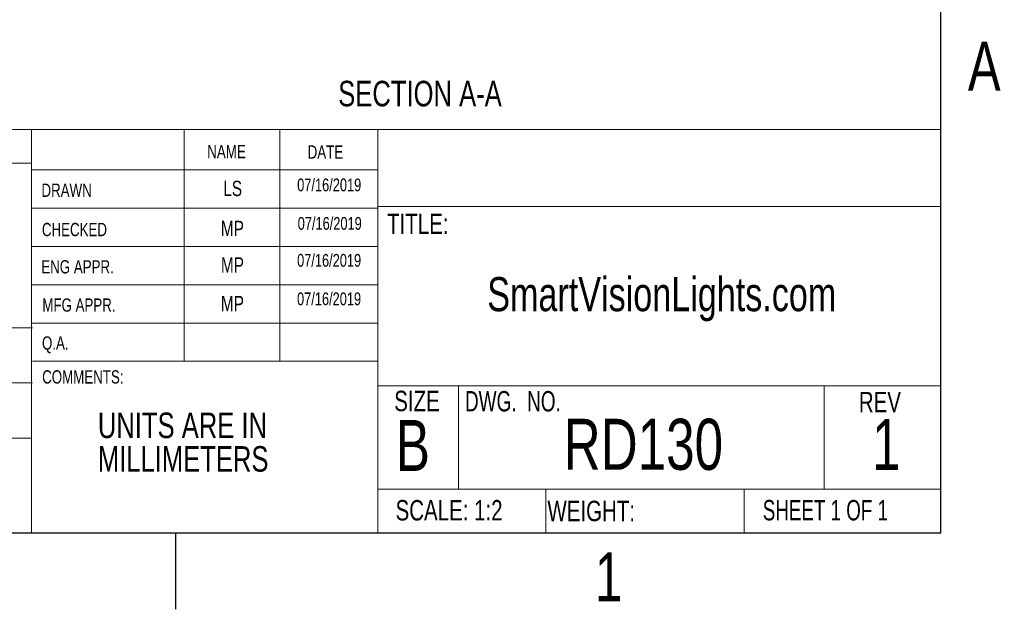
# Model space of a CAD drawing. Header units: millimetres. Extents: x 6 to 857, y 6 to 553.
# Tile 7 of 20: x 609 to 854, y 6 to 153. Entities that reach past the tile are written whole.
import ezdxf

# ---------------------------------------------------------------- set-up
doc = ezdxf.new("R2010")
doc.units = ezdxf.units.MM
doc.header["$LTSCALE"] = 2
doc.styles.add('SLDTEXTSTYLE0', font='TXT', dxfattribs={"width": 0.75})
doc.styles.add('SLDTEXTSTYLE1', font='TXT', dxfattribs={"width": 0.6875})
doc.styles.add('SLDTEXTSTYLE2', font='TXT', dxfattribs={"width": 0.694444})

# ---------------------------------------------------------------- blocks, each defined once
blk = doc.blocks.new('SW_NOTE_0_3')
at = {"color": 0, "linetype": 'Continuous', "lineweight": 0, "char_height": 6.35, "attachment_point": 1, "style": 'SLDTEXTSTYLE0'}
for s, insert in [('UNITS ARE IN', (0, 8.19)), ('MILLIMETERS', (0, -0.16))]:
    blk.add_mtext(s, dxfattribs=dict(at, insert=insert))

msp = doc.modelspace()

# ---------------------------------------------------------------- linework, layer by layer
at = {"color": 7, "linetype": 'Continuous'}
for p, q in [((838.2, 25.4), (838.2, 533.4)), ((25.4, 25.4), (838.2, 25.4)), ((647.7, 25.4), (647.7, 6.35))]:
    msp.add_line(p, q, dxfattribs=at)
at = {"color": 7, "linetype": 'Continuous', "lineweight": 18}
for p, q in [((541.947, 125.668), (838.2, 125.668)), ((611.896, 125.668), (611.896, 25.4)), ((649.92, 125.668), (649.92, 68.039)), ((673.721, 125.668), (673.721, 68.039)), ((698.057, 125.668), (698.057, 25.4)), ((838.2, 125.189), (838.2, 25.4)), ((611.896, 117.348), (541.947, 117.348)), ((611.896, 115.664), (698.057, 115.664)), ((611.896, 106.139), (698.057, 106.139)), ((698.057, 106.538), (838.2, 106.538)), ((611.896, 96.614), (698.057, 96.614)), ((698.057, 87.089), (611.896, 87.089)), ((541.947, 76.389), (612.125, 76.389)), ((698.057, 77.564), (611.896, 77.564)), ((698.057, 68.039), (612.125, 68.039)), ((541.947, 62.673), (612.125, 62.673)), ((698.057, 61.969), (838.2, 61.969)), ((718.151, 61.969), (718.151, 36.215)), ((809.146, 61.969), (809.146, 36.215)), ((541.947, 48.957), (611.896, 48.957)), ((698.057, 36.215), (838.2, 36.215)), ((739.872, 36.215), (739.872, 25.4)), ((789.245, 36.215), (789.245, 25.4)), ((838.2, 25.4), (358.338, 25.4))]:
    msp.add_line(p, q, dxfattribs=at)

# ---------------------------------------------------------------- block references
at = {"color": 7, "linetype": 'Continuous', "lineweight": 0}
msp.add_blockref('SW_NOTE_0_3', (628.414, 47.094), dxfattribs=at)

# ---------------------------------------------------------------- texts
for s, insert, char_height, attachment_point, style in [('A', (848.964, 147.536), 12.192, 2, 'SLDTEXTSTYLE0'), ('SECTION A-A', (708.571, 137.817), 6.35, 2, 'SLDTEXTSTYLE0'), ('UNLESS OTHERWISE SPECIFIED:', (544.316, 122.998), 3.556, 1, 'SLDTEXTSTYLE0'), ('NAME', (655.648, 121.846), 3.302, 1, 'SLDTEXTSTYLE0'), ('DATE', (680.63, 121.758), 3.302, 1, 'SLDTEXTSTYLE0'), ('LS', (661.966, 112.957), 3.81, 2, 'SLDTEXTSTYLE0'), ('07/16/2019', (685.987, 113.512), 3.175, 2, 'SLDTEXTSTYLE0'), ('DRAWN', (614.393, 112.245), 3.302, 1, 'SLDTEXTSTYLE0'), ('MP', (661.902, 102.987), 3.81, 2, 'SLDTEXTSTYLE0'), ('07/16/2019', (686.115, 103.937), 3.175, 2, 'SLDTEXTSTYLE0'), ('TITLE:', (700.387, 104.786), 5.08, 1, 'SLDTEXTSTYLE0'), ('CHECKED', (614.501, 102.474), 3.302, 1, 'SLDTEXTSTYLE0'), ('ENG APPR.', (614.354, 93.202), 3.302, 1, 'SLDTEXTSTYLE0'), ('MP', (661.914, 93.907), 3.81, 2, 'SLDTEXTSTYLE0'), ('07/16/2019', (685.963, 94.75), 3.175, 2, 'SLDTEXTSTYLE0'), ('SmartVisionLights.com', (768.727, 88.977), 8.46667, 2, 'SLDTEXTSTYLE0'), ('MFG APPR.', (614.606, 83.691), 3.302, 1, 'SLDTEXTSTYLE0'), ('MP', (661.902, 84.324), 3.81, 2, 'SLDTEXTSTYLE0'), ('07/16/2019', (685.95, 85.167), 3.175, 2, 'SLDTEXTSTYLE0'), ('Q.A.', (614.523, 74.246), 3.302, 1, 'SLDTEXTSTYLE0'), ('COMMENTS:', (614.568, 65.817), 3.302, 1, 'SLDTEXTSTYLE0'), ('SIZE', (702.159, 60.716), 5.08, 1, 'SLDTEXTSTYLE0'), ('DWG.  NO.', (719.761, 60.645), 5.08, 1, 'SLDTEXTSTYLE2'), ('REV', (817.77, 60.447), 5.08, 1, 'SLDTEXTSTYLE0'), ('RD130', (764.151, 53.746), 12.7, 2, 'SLDTEXTSTYLE0'), ('B', (702.56, 53.449), 12.7, 1, 'SLDTEXTSTYLE0'), ('1', (824.587, 53.727), 12.7, 2, 'SLDTEXTSTYLE0'), ('SCALE: 1:2', (702.497, 33.529), 5.08, 1, 'SLDTEXTSTYLE0'), ('WEIGHT:', (740.28, 33.355), 5.08, 1, 'SLDTEXTSTYLE0'), ('SHEET 1 OF 1', (793.862, 33.546), 5.08, 1, 'SLDTEXTSTYLE1'), ('1', (755.527, 20.536), 12.192, 2, 'SLDTEXTSTYLE0')]:
    msp.add_mtext(s, dxfattribs=dict(at, insert=insert, char_height=char_height, attachment_point=attachment_point, style=style))

doc.saveas('drawing.dxf')
